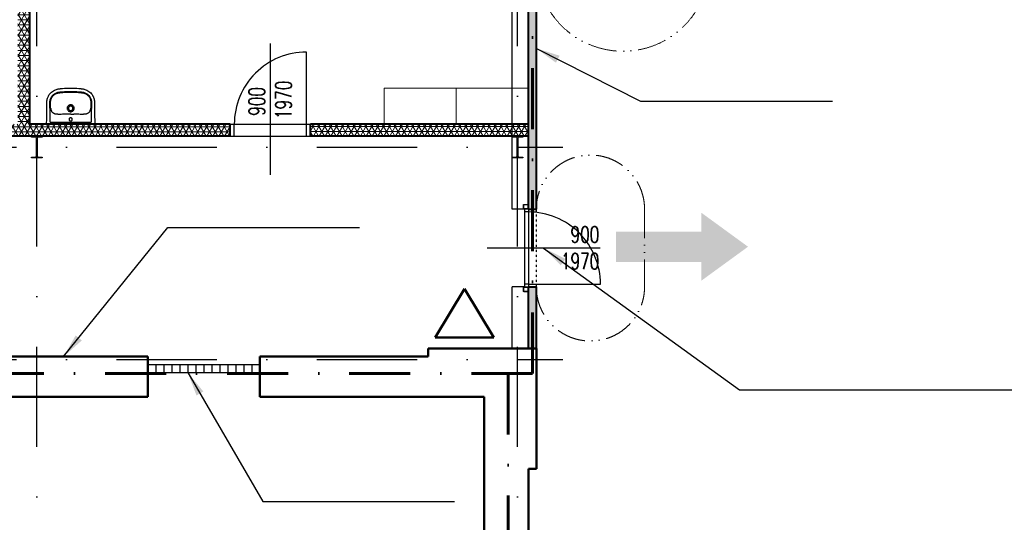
# Model space of a CAD drawing. Header units: millimetres. Extents: x 2886542 to 7567581, y -792623 to 134766.
# Tile 40 of 256: x 3939345 to 3951634, y -349958 to -343687. Entities that reach past the tile are written whole.
import ezdxf

# ---------------------------------------------------------------- set-up
doc = ezdxf.new("R2010")
doc.units = ezdxf.units.MM
for name, pattern in [('ACAD_ISO04W100', [30, 24, -3, 0, -3]), ('ACAD_ISO12W100', [21, 12, -3, 0, -3, 0, -3]), ('DASHDOT', [1, 0.5, -0.25, 0, -0.25]), ('DASHDOTX2', [50.8, 25.4, -12.7, 0, -12.7]), ('DIVIDE', [1.25, 0.5, -0.25, 0, -0.25, 0, -0.25])]:
    doc.linetypes.add(name, pattern=pattern)
for name, color, linetype in [('IN_C_CERCHOVANA', 7, 'DIVIDE'), ('IN_C_OSA', 6, 'DASHDOT'), ('IN_NS_TENKA', 20, 'Continuous'), ('IN_NS_VYPLNE OTVORU', 16, 'Continuous'), ('IN_TEXT', 7, 'Continuous'), ('IN_VYPLNE OTVORU', 151, 'Continuous'), ('požárničina', 10, 'Continuous'), ('Sloupy', 7, 'Continuous')]:
    doc.layers.add(name, color=color, linetype=linetype)
for name, color, linetype, lineweight in [('IN_C_TLUSTA', 5, 'Continuous', 50), ('IN_NS_TLUSTA', 1, 'Continuous', 40), ('IN_SLOUPY', 134, 'Continuous', 30), ('IN_SRAFY', 8, 'Continuous', 9), ('IN_STAFAGE', 8, 'Continuous', 9)]:
    doc.layers.add(name, color=color, linetype=linetype, lineweight=lineweight)
doc.styles.add('KOTY', font='SIMPLEX.SHX', dxfattribs={"width": 0.7})
doc.styles.add('ROMANT', font='romant')
doc.dimstyles.new('úhlová', dxfattribs={"dimscale": 0.2, "dimtxt": 2.5, "dimasz": 1.5, "dimexe": 0, "dimexo": 3, "dimgap": 1, "dimtad": 1, "dimdec": 0, "dimzin": 0, "dimdsep": 46, "dimtxsty": 'ROMANT', "dimcen": 5, "dimclrd": 256, "dimclre": 256, "dimclrt": 7, "dimadec": 1, "dimazin": 0, "dimtfac": 1, "dimtdec": 0, "dimtix": 1, "dimtmove": 2, "dimatfit": 3, "dimfxl": 0, "dimtvp": 2, "dimtolj": 1, "dimtzin": 0, "dimarcsym": 0})

msp = doc.modelspace()

# ---------------------------------------------------------------- hatches: boundary and pattern name
at = {"layer": 'IN_SRAFY'}
h = msp.add_hatch(dxfattribs=at)
h.set_pattern_fill('NET3', color=250, scale=20)
h.set_pattern_definition([(0, (3601712.77, -350293.27), (0, 63.5), []), (60, (3601712.77, -350293.27), (-54.992613, 31.75), []), (120, (3601712.77, -350293.27), (-54.992613, -31.75), [])])
h.paths.add_polyline_path([(3939473.2, -338790.8), (3939323.2, -338790.8), (3939323.2, -344990.8), (3938323.2, -344990.8), (3938323.2, -345140.8), (3941973.2, -345140.9), (3941973.2, -344990.8), (3939473.2, -344990.8)])
h = msp.add_hatch(dxfattribs=at)
h.set_pattern_fill('HONEY', color=250, scale=15)
h.set_pattern_definition([(0, (3596272.772, -354603.27), (71.4375, 41.2444597), [47.625, -95.25]), (120, (3596272.772, -354603.27), (-71.4375, 41.24446), [47.625, -95.25]), (60, (3596272.772, -354603.27), (2e-07, 82.4889196), [-95.25, 47.625])])
h.paths.add_polyline_path([(3945693.2, -346050.8), (3945793.2, -346050.8), (3945793.2, -343000.8), (3945693.2, -343000.8)])
h.paths.add_polyline_path([(3945793.2, -347020.8), (3945693.2, -347020.8), (3945693.2, -347790.8), (3945793.2, -347790.8)])
h = msp.add_hatch(dxfattribs=at)
h.set_pattern_fill('NET3', color=250, scale=20)
h.set_pattern_definition([(0, (3607257.77, -354418.47), (0, 63.5), []), (60, (3607257.77, -354418.47), (-54.992613, 31.75), []), (120, (3607257.77, -354418.47), (-54.992613, -31.75), [])])
h.paths.add_polyline_path([(3942973.2, -345140.8), (3945693.2, -345140.8), (3945693.2, -344990.8), (3942973.2, -344990.8)])
at = {"layer": 'požárničina', "linetype": 'ACAD_ISO04W100', "lineweight": 50, "ltscale": 50, "extrusion": (0, 0, -1)}
h = msp.add_hatch(color=256, dxfattribs=at)
h.paths.add_polyline_path([(-3947850.5, -346329.7), (-3946785.5, -346329.7), (-3946785.5, -346709.3), (-3947850.5, -346709.3)])
h.paths.add_polyline_path([(-3947850.5, -346094.2), (-3947850.5, -346329.7), (-3947850.5, -346709.3), (-3947850.5, -346944.9), (-3948435, -346519.5)])

# ---------------------------------------------------------------- linework, layer by layer
at = {"color": 250}
for p, q in [((3939725.3, -344967), (3939725.3, -344836.1)), ((3939736.1, -344836.1), (3939736.1, -344836.1)), ((3939817.5, -344867.6), (3939817.5, -344867.6)), ((3940145, -344867.6), (3940145, -344867.6)), ((3940237.2, -344836.1), (3940237.2, -344967)), ((3940268.4, -344990.8), (3939694, -344990.8)), ((3939725.3, -344967), (3940237.2, -344967))]:
    msp.add_line(p, q, dxfattribs=at)
for centre, radius, start, end in [((3939936.2, -344784), 213.6, 182.2856, 183.99223), ((3936809, -345002.3), 2921.3, 3.53367, 3.99223), ((3939831.9, -344788.4), 100.7, 182.34596, 185.77869), ((3939810.7, -344790.6), 79.3, 185.77869, 201.78509), ((3939798.5, -344795.4), 66.2, 201.78509, 213.21716), ((3939980.5, -344792.5), 43.2, 180.03382, 192.5663), ((3939982, -344792.5), 43.2, 347.42167, 359.97821), ((3940158.8, -344792.7), 72, 327.24647, 337.75128), ((3940156, -344791.6), 75, 337.75128, 354.68493), ((3940093.4, -344785.8), 137.9, 354.68493, 357.19041), ((3942420.3, -344954.1), 2186.5, 175.93072, 176.54338), ((3940043.9, -344785), 195.9, 355.93072, 357.79145), ((3939960.5, -353445.8), 8579.1, 89.8615, 90.12365), ((3939999.9, -337160.6), 7706.2, 269.8615, 270.15334)]:
    msp.add_arc(centre, radius, start, end, dxfattribs=at)
for points, degree, knots in [([(3939681.4, -344967), (3939681.5, -344940.8), (3939681.9, -344887.3), (3939682.8, -344818.5), (3939683.6, -344770.3), (3939684.1, -344742.3), (3939684.5, -344727.1), (3939684.7, -344714.4), (3939684.9, -344707.7), (3939685.2, -344702.1), (3939686.5, -344685.9), (3939692.7, -344657.6), (3939710.1, -344624.7), (3939731.3, -344599.6), (3939753.3, -344581), (3939778.1, -344566.1), (3939800, -344557.5), (3939817.8, -344552.8), (3939829.2, -344550.7), (3939839.1, -344549.5), (3939847.5, -344548.5), (3939860.7, -344547), (3939905.3, -344542.7), (3939947.1, -344540.8), (3939981.2, -344540.8)], 3, [624.3293724, 624.3293724, 624.3293724, 624.3293724, 702.9544811, 784.8724528, 830.9516271, 847.3395194, 869.0994733, 876.2866185, 885.5947214, 889.2031847, 893.0691299, 934.2915197, 975.5067434, 1003.6632933, 1032.5915682, 1061.5234619, 1090.2003552, 1103.0073565, 1116.5450681, 1124.9303202, 1133.080278, 1141.8241472, 1164.8620295, 1267.3158635, 1267.3158635, 1267.3158635, 1267.3158635]), ([(3939981.2, -344540.8), (3940015.4, -344540.8), (3940057.2, -344542.7), (3940101.8, -344547), (3940115, -344548.5), (3940123.4, -344549.5), (3940133.3, -344550.7), (3940144.7, -344552.8), (3940162.4, -344557.5), (3940184.3, -344566.1), (3940209.2, -344581), (3940231.1, -344599.6), (3940252.3, -344624.7), (3940269.7, -344657.6), (3940275.9, -344685.9), (3940277.3, -344702.1), (3940277.6, -344707.7), (3940277.8, -344714.4), (3940278, -344727.1), (3940278.3, -344742.3), (3940278.8, -344770.3), (3940279.6, -344818.5), (3940280.5, -344887.3), (3940280.7, -344940.8), (3940281.1, -344967)], 3, [-642.9864911, -642.9864911, -642.9864911, -642.9864911, -540.5326571, -517.4947748, -508.7509056, -500.6009478, -492.2156957, -478.6779841, -465.8709828, -437.1940895, -408.2621957, -379.3339209, -351.177371, -309.9621473, -268.7397575, -264.8738123, -261.265349, -251.957246, -244.7701008, -223.010147, -206.6222547, -160.5430804, -78.6251087, 0, 0, 0, 0]), ([(3939722.8, -344792.5), (3939722.7, -344790.6), (3939722.6, -344786.4), (3939722.7, -344781.4), (3939722.6, -344774.7), (3939722.5, -344768.2), (3939722.5, -344755.9), (3939722.4, -344745.4), (3939722.4, -344735.2), (3939722.4, -344728.8), (3939722.4, -344722), (3939722.5, -344715.4), (3939722.6, -344709), (3939722.9, -344702.6), (3939723.9, -344693.3), (3939726.3, -344680.6), (3939731.8, -344664.6), (3939740.6, -344648.4), (3939752.2, -344633.3), (3939769.8, -344616.6), (3939789.9, -344604.1), (3939809.2, -344596.6), (3939820.1, -344593.6), (3939827.6, -344592), (3939833.9, -344591), (3939845.4, -344589.6), (3939868.6, -344587), (3939915.4, -344582.9), (3939955.2, -344581.6), (3939981.2, -344581.6)], 3, [175.048841, 175.048841, 175.048841, 175.048841, 180.8911554, 187.6655297, 190.0972434, 200.9712968, 207.1076621, 226.9244021, 232.6912413, 237.6905177, 245.8721191, 253.1176342, 257.6911672, 265.0856816, 272.2423303, 285.7589146, 303.8843334, 322.5715738, 341.1320441, 360.7942456, 394.8665984, 411.8774096, 422.5273655, 428.8323705, 434.8930758, 441.8440094, 463.4830862, 504.8814626, 582.8827086, 582.8827086, 582.8827086, 582.8827086]), ([(3939731.3, -344792.5), (3939731.3, -344790.7), (3939731.2, -344787.5), (3939731.2, -344782.5), (3939731.2, -344774.5), (3939731.1, -344766.1), (3939731.1, -344755.7), (3939731, -344746.7), (3939731, -344734), (3939731, -344721.7), (3939731, -344710.6), (3939731.3, -344703.2), (3939732.2, -344695), (3939734.3, -344683.2), (3939739.4, -344668.2), (3939747.8, -344652.6), (3939758.8, -344638.5), (3939775.4, -344622.8), (3939792.6, -344612.2), (3939807.4, -344606.2), (3939815.6, -344603.4), (3939822.6, -344601.5), (3939829.7, -344600.1), (3939835.8, -344599.2), (3939843.3, -344598.2), (3939852.9, -344597.1), (3939873.4, -344595), (3939916.3, -344591.3), (3939955.4, -344590), (3939981.2, -344590)], 3, [979.5157254, 979.5157254, 979.5157254, 979.5157254, 984.9987927, 989.1937826, 994.506217, 1008.8362622, 1014.5640908, 1025.6718104, 1035.7751019, 1052.8738125, 1062.5761609, 1068.9577937, 1075.0784321, 1087.4073227, 1104.8967856, 1122.2323938, 1140.4962351, 1158.4137809, 1190.3865904, 1200.5056901, 1206.3740956, 1216.6056425, 1222.2132549, 1228.037047, 1234.9612136, 1245.0925477, 1256.7931979, 1296.8456484, 1374.2483368, 1374.2483368, 1374.2483368, 1374.2483368]), ([(3939981.2, -344581.6), (3940007.2, -344581.6), (3940047, -344582.9), (3940093.9, -344587), (3940117.1, -344589.6), (3940128.5, -344591), (3940134.9, -344592), (3940142.4, -344593.6), (3940153.3, -344596.6), (3940172.5, -344604.1), (3940192.7, -344616.6), (3940210.2, -344633.3), (3940221.9, -344648.4), (3940230.7, -344664.6), (3940236.1, -344680.6), (3940238.6, -344693.3), (3940239.5, -344702.6), (3940239.9, -344709), (3940240, -344715.4), (3940240, -344722), (3940240.1, -344728.8), (3940240.1, -344735.2), (3940240, -344745.4), (3940240, -344755.9), (3940239.9, -344768.2), (3940239.8, -344774.7), (3940239.8, -344781.4), (3940239.8, -344786.4), (3940239.7, -344790.6), (3940239.7, -344792.5)], 3, [582.8827086, 582.8827086, 582.8827086, 582.8827086, 660.8839546, 702.282331, 723.9214078, 730.8723414, 736.9330467, 743.2380517, 753.8880076, 770.8988188, 804.9711716, 824.6333731, 843.1938434, 861.8810838, 880.0065026, 893.5230869, 900.6797356, 908.07425, 912.647783, 919.8932981, 928.0748994, 933.0741759, 938.8410151, 958.6577551, 964.7941204, 975.6681738, 978.0998875, 984.8742618, 990.7165762, 990.7165762, 990.7165762, 990.7165762]), ([(3939981.2, -344590), (3940007, -344590), (3940046.2, -344591.3), (3940089.1, -344595), (3940109.6, -344597.1), (3940119.1, -344598.2), (3940126.7, -344599.2), (3940132.7, -344600.1), (3940139.8, -344601.5), (3940146.8, -344603.4), (3940155.1, -344606.2), (3940169.9, -344612.2), (3940187.1, -344622.8), (3940203.7, -344638.5), (3940214.6, -344652.6), (3940223.1, -344668.2), (3940228.1, -344683.2), (3940230.3, -344695), (3940231.1, -344703.2), (3940231.5, -344710.6), (3940231.5, -344721.7), (3940231.5, -344734), (3940231.4, -344746.7), (3940231.4, -344755.7), (3940231.4, -344766.1), (3940231.3, -344774.5), (3940231.3, -344782.5), (3940231.3, -344787.5), (3940231.2, -344790.7), (3940231.1, -344792.5)], 3, [0, 0, 0, 0, 77.4026884, 117.4551389, 129.1557891, 139.2871231, 146.2112897, 152.0350818, 157.6426942, 167.8742411, 173.7426467, 183.8617464, 215.8345559, 233.7521016, 252.0159429, 269.3515512, 286.8410141, 299.1699046, 305.2905431, 311.6721758, 321.3745242, 338.4732348, 348.5765263, 359.684246, 365.4120746, 379.7421197, 385.0545541, 389.2495441, 394.7326113, 394.7326113, 394.7326113, 394.7326113]), ([(3939981.2, -344749.1), (3939975.4, -344749.1), (3939966.8, -344750.8), (3939956.6, -344756.2), (3939947.6, -344763.5), (3939941.2, -344773.1), (3939937.8, -344784.1), (3939937.3, -344789.7), (3939937.3, -344792.5)], 3, [-68.6654182, -68.6654182, -68.6654182, -68.6654182, -51.2968157, -42.5903422, -34.1818686, -16.861064, -8.5105281, 0, 0, 0, 0]), ([(3939938.3, -344801.9), (3939939.4, -344806.7), (3939943.2, -344815.9), (3939953.1, -344827), (3939964.1, -344833.1), (3939973.8, -344835.6), (3939978.8, -344836), (3939981.2, -344836)], 3, [9.4592255, 9.4592255, 9.4592255, 9.4592255, 24.1172372, 38.8621135, 53.6693893, 61.303478, 68.6685581, 68.6685581, 68.6685581, 68.6685581]), ([(3939981.2, -344764.2), (3939979.3, -344764.2), (3939975.5, -344764.6), (3939970.2, -344766.3), (3939965.2, -344768.9), (3939960.9, -344772.3), (3939957.3, -344776.6), (3939953.8, -344783.2), (3939952.6, -344788.8), (3939952.6, -344792.6)], 3, [0, 0, 0, 0, 5.771404, 11.3589941, 16.7606939, 22.4243711, 27.849839, 33.4803199, 44.736035, 44.736035, 44.736035, 44.736035]), ([(3939952.6, -344792.6), (3939952.6, -344794.5), (3939953, -344798.2), (3939954.7, -344803.6), (3939957.4, -344808.5), (3939960.9, -344812.7), (3939965.2, -344816.2), (3939971.8, -344819.7), (3939977.5, -344820.8), (3939981.2, -344820.8)], 3, [44.736035, 44.736035, 44.736035, 44.736035, 50.4036456, 55.91951, 61.5711973, 67.020032, 72.442686, 78.0787546, 89.405769, 89.405769, 89.405769, 89.405769]), ([(3940025.2, -344792.5), (3940025.2, -344789.7), (3940024.6, -344784.1), (3940021.3, -344773.1), (3940014.8, -344763.5), (3940005.9, -344756.2), (3939995.7, -344750.8), (3939987, -344749.1), (3939981.2, -344749.1)], 3, [137.3371161, 137.3371161, 137.3371161, 137.3371161, 145.8476442, 154.1981802, 171.5189847, 179.9274583, 188.6339318, 206.0025344, 206.0025344, 206.0025344, 206.0025344]), ([(3940009.9, -344792.6), (3940009.9, -344788.8), (3940008.7, -344783.2), (3940005.1, -344776.6), (3940001.5, -344772.3), (3939997.2, -344768.9), (3939992.3, -344766.3), (3939986.9, -344764.6), (3939983.2, -344764.2), (3939981.2, -344764.2)], 3, [134.075503, 134.075503, 134.075503, 134.075503, 145.3312181, 150.9616989, 156.3871668, 162.050844, 167.4525439, 173.040134, 178.8115379, 178.8115379, 178.8115379, 178.8115379]), ([(3939981.2, -344820.8), (3939985, -344820.8), (3939990.7, -344819.7), (3939997.3, -344816.2), (3940001.6, -344812.7), (3940005.1, -344808.5), (3940007.8, -344803.6), (3940009.5, -344798.2), (3940009.8, -344794.5), (3940009.9, -344792.6)], 3, [89.405769, 89.405769, 89.405769, 89.405769, 100.7327834, 106.368852, 111.791506, 117.2403407, 122.8920279, 128.4078923, 134.075503, 134.075503, 134.075503, 134.075503]), ([(3939981.2, -344836), (3939983.7, -344836), (3939988.7, -344835.6), (3939998.3, -344833.1), (3940009.4, -344827), (3940019.3, -344815.9), (3940023.1, -344806.7), (3940024.2, -344801.9)], 3, [68.6685581, 68.6685581, 68.6685581, 68.6685581, 76.0336381, 83.6677268, 98.4750026, 113.2198789, 127.8778906, 127.8778906, 127.8778906, 127.8778906]), ([(3939817.5, -344867.6), (3939814.8, -344867.5), (3939809.7, -344867.1), (3939801, -344866.4), (3939792, -344865.2), (3939782.6, -344862.8), (3939773.7, -344859.2), (3939764.9, -344854.1), (3939756.5, -344847.6), (3939749.1, -344840.1), (3939745, -344834.6), (3939743.1, -344831.7)], 3, [850.9131625, 850.9131625, 850.9131625, 850.9131625, 858.9633883, 866.2315814, 877.0856857, 886.2600541, 895.260314, 905.8750217, 916.564351, 927.0722249, 937.310546, 937.310546, 937.310546, 937.310546]), ([(3939942, -344866.7), (3939929.6, -344866.8), (3939912.9, -344866.8), (3939886.8, -344867.4), (3939868.3, -344868), (3939848.6, -344868.3), (3939835.6, -344868.2), (3939825, -344868), (3939819.9, -344867.7), (3939817.5, -344867.6)], 3, [726.3761251, 726.3761251, 726.3761251, 726.3761251, 763.622224, 776.4308365, 804.6764771, 819.0556227, 835.4908074, 843.719456, 850.9044335, 850.9044335, 850.9044335, 850.9044335]), ([(3939981.2, -344910.6), (3939978.6, -344910.6), (3939973.2, -344911.7), (3939966.4, -344916.2), (3939961.8, -344922.9), (3939960.1, -344930.9), (3939961.7, -344938.9), (3939966.3, -344945.7), (3939973.2, -344950.2), (3939978.5, -344951.3), (3939981.2, -344951.3)], 3, [0, 0, 0, 0, 8.0411526, 16.0037293, 24.1454651, 32.0590001, 40.0640646, 48.1003057, 56.0652616, 64.20975, 64.20975, 64.20975, 64.20975]), ([(3939981.2, -344951.3), (3939983.9, -344951.3), (3939989.3, -344950.2), (3939996.2, -344945.7), (3940000.7, -344938.9), (3940002.3, -344930.9), (3940000.7, -344922.9), (3939996.1, -344916.2), (3939989.2, -344911.7), (3939983.9, -344910.6), (3939981.2, -344910.6)], 3, [64.20975, 64.20975, 64.20975, 64.20975, 72.3542384, 80.3191944, 88.3554355, 96.3604999, 104.2740349, 112.4157707, 120.3783474, 128.4195, 128.4195, 128.4195, 128.4195]), ([(3940145, -344867.6), (3940142.6, -344867.7), (3940137.5, -344868), (3940126.9, -344868.2), (3940113.8, -344868.3), (3940094.2, -344868), (3940075.7, -344867.4), (3940049.6, -344866.8), (3940032.9, -344866.7), (3940020.5, -344866.7)], 3, [523.3439033, 523.3439033, 523.3439033, 523.3439033, 530.5288808, 538.7575294, 555.192714, 569.5718597, 597.8175003, 610.6261128, 647.8722116, 647.8722116, 647.8722116, 647.8722116]), ([(3940219.3, -344831.7), (3940217.5, -344834.6), (3940213.4, -344840.1), (3940206, -344847.6), (3940197.6, -344854.1), (3940188.8, -344859.2), (3940179.9, -344862.8), (3940170.5, -344865.2), (3940161.5, -344866.4), (3940152.8, -344867.1), (3940147.7, -344867.5), (3940145, -344867.6)], 3, [436.9377907, 436.9377907, 436.9377907, 436.9377907, 447.1761119, 457.6839857, 468.373315, 478.9880227, 487.9882827, 497.162651, 508.0167554, 515.2849484, 523.3351742, 523.3351742, 523.3351742, 523.3351742]), ([(3939681.4, -344990.8), (3939681.2, -344990.8), (3939681.3, -344975.4), (3939681.4, -344967)], 1, [600.3731428, 600.3731428, 600.5102396, 615.9331953, 624.3293724, 624.3293724]), ([(3940281.1, -344967), (3940281.2, -344975.4), (3940281.2, -344990.8), (3940281.1, -344990.8)], 1, [0, 0, 8.3961771, 23.8191329, 23.9562297, 23.9562297])]:
    msp.add_open_spline(points, degree=degree, knots=knots, dxfattribs=at)
for points, degree in [([(3939725.3, -344836.1), (3939725.3, -344835.2), (3939725.3, -344833.3), (3939725.1, -344830.6), (3939725, -344827.8), (3939724.8, -344825), (3939724.7, -344823.2), (3939724.7, -344822.2)], 3), ([(3940237.8, -344822.2), (3940237.7, -344823.2), (3940237.6, -344825), (3940237.5, -344827.8), (3940237.3, -344830.6), (3940237.2, -344833.3), (3940237.2, -344835.2), (3940237.2, -344836.1)], 3), ([(3939694, -344990.8), (3939690.6, -344990.8), (3939687.2, -344990.8), (3939680.7, -344990.8), (3939681, -344990.8), (3939681.4, -344990.8)], 5), ([(3940281.1, -344990.8), (3940281.5, -344990.8), (3940281.8, -344990.8), (3940275.3, -344990.8), (3940271.8, -344990.8), (3940268.4, -344990.8)], 5)]:
    msp.add_open_spline(points, degree=degree, dxfattribs=at)
at = {"layer": 'IN_C_CERCHOVANA', "color": 250, "ltscale": 50}
msp.add_line((3945793.2, -347020.8), (3945793.2, -346050.8), dxfattribs=at)
at = {"layer": 'IN_C_OSA', "color": 250, "ltscale": 2500}
for p, q in [((3939558.2, -361517), (3939558.2, -336248.2)), ((3945558.2, -361517), (3945558.2, -336248.2)), ((3885552.3, -345275.8), (3946125.5, -345275.8)), ((3885552.3, -347925.8), (3946125.5, -347925.8))]:
    msp.add_line(p, q, dxfattribs=at)
at = {"layer": 'IN_C_TLUSTA', "color": 250}
for p, q in [((3938843.2, -347890.8), (3940943.2, -347890.8)), ((3940943.2, -348390.8), (3940943.2, -347890.8)), ((3942343.2, -348390.8), (3942343.2, -347890.8)), ((3942343.2, -347890.8), (3944443.2, -347890.8)), ((3944443.2, -347890.8), (3944443.2, -347790.8)), ((3944443.2, -347790.8), (3945793.2, -347790.8)), ((3945793.2, -349290.8), (3945793.2, -347790.8)), ((3938143.2, -348390.8), (3940943.2, -348390.8)), ((3942343.2, -348390.8), (3945143.2, -348390.8)), ((3945143.2, -351040.8), (3945143.2, -348390.8)), ((3945693.2, -351040.8), (3945693.2, -349290.8)), ((3945793.2, -349290.8), (3945693.2, -349290.8))]:
    msp.add_line(p, q, dxfattribs=at)
at = {"layer": 'IN_NS_TENKA', "color": 250}
for p, q in [((3945493.2, -346050.8), (3945493.2, -338990.8)), ((3945643.2, -346050.8), (3945493.2, -346050.8)), ((3945493.2, -347790.8), (3945493.2, -347020.8)), ((3945643.2, -347020.8), (3945493.2, -347020.8))]:
    msp.add_line(p, q, dxfattribs=at)
at = {"layer": 'IN_NS_TLUSTA', "color": 250}
for p, q in [((3939473.2, -344990.8), (3939473.2, -338790.8)), ((3945693.2, -346050.8), (3945693.2, -343000.8)), ((3945793.2, -346050.8), (3945793.2, -343000.8)), ((3941973.2, -344990.8), (3939473.2, -344990.8)), ((3941973.2, -345140.8), (3941973.2, -344990.8)), ((3945693.2, -344990.8), (3942973.2, -344990.8)), ((3942973.2, -345140.8), (3942973.2, -344990.8)), ((3941973.2, -345140.8), (3938323.2, -345140.8)), ((3945693.2, -345140.8), (3942973.2, -345140.8)), ((3945693.2, -346050.8), (3945793.2, -346050.8)), ((3945693.2, -347790.8), (3945693.2, -347020.8)), ((3945693.2, -347020.8), (3945793.2, -347020.8)), ((3945793.2, -347790.8), (3945793.2, -347020.8))]:
    msp.add_line(p, q, dxfattribs=at)
at = {"layer": 'IN_NS_VYPLNE OTVORU', "color": 250}
for p, q in [((3941973.2, -344990.8), (3942973.2, -344990.8)), ((3942023.2, -345140.8), (3942023.2, -344990.8)), ((3942923.2, -345140.8), (3942923.2, -344990.8)), ((3941973.2, -345140.8), (3942973.2, -345140.8)), ((3945643.2, -346044.8), (3945643.2, -347026.8)), ((3945693.2, -346044.8), (3945693.2, -347026.8)), ((3945693.2, -346085.8), (3945643.2, -346085.8)), ((3945693.2, -346985.8), (3945643.2, -346985.8))]:
    msp.add_line(p, q, dxfattribs=at)
for points in [[(3942923.2, -344990.8), (3942923.2, -344090.8, 0.4142136), (3942023.2, -344990.8)], [(3945693.2, -346985.8), (3946593.2, -346985.8, 0.4142136), (3945693.2, -346085.8)]]:
    msp.add_lwpolyline(points, format="xyb", dxfattribs=at)
at = {"layer": 'IN_SLOUPY', "color": 250}
for points in [[(3939554.9, -345385.6), (3939554.9, -345166, 0.4142136), (3939539.9, -345151), (3939490.7, -345151), (3939490.7, -345140.8), (3939625.7, -345140.8), (3939625.7, -345151), (3939576.5, -345151, 0.4142136), (3939561.5, -345166), (3939561.5, -345385.6, 0.4142136), (3939576.5, -345400.6), (3939625.7, -345400.6), (3939625.7, -345410.8), (3939490.7, -345410.8), (3939490.7, -345400.6), (3939539.9, -345400.6, 0.4142136)], [(3945554.9, -345385.6), (3945554.9, -345166, 0.4142136), (3945539.9, -345151), (3945490.7, -345151), (3945490.7, -345140.8), (3945625.7, -345140.8), (3945625.7, -345151), (3945576.5, -345151, 0.4142136), (3945561.5, -345166), (3945561.5, -345385.6, 0.4142136), (3945576.5, -345400.6), (3945625.7, -345400.6), (3945625.7, -345410.8), (3945490.7, -345410.8), (3945490.7, -345400.6), (3945539.9, -345400.6, 0.4142136)]]:
    msp.add_lwpolyline(points, format="xyb", close=True, dxfattribs=at)
at = {"layer": 'IN_STAFAGE', "color": 250, "ltscale": 10}
for points in [[(3944793.2, -344990.8), (3944793.2, -344540.8), (3943893.2, -344540.8), (3943893.2, -344990.8)], [(3945693.2, -344990.8), (3945693.2, -344540.8), (3944793.2, -344540.8), (3944793.2, -344990.8)]]:
    msp.add_lwpolyline(points, close=True, dxfattribs=at)
at = {"layer": 'IN_TEXT', "color": 250, "linetype": 'ByBlock'}
for p, q in [((3942473.2, -345623.3), (3942473.2, -343982.5)), ((3946587.5, -346535.8), (3945180.5, -346535.8))]:
    msp.add_line(p, q, dxfattribs=at)
at = {"layer": 'IN_VYPLNE OTVORU', "color": 250}
for p, q in [((3940943.2, -347990.8), (3942343.2, -347990.8)), ((3941043.2, -347990.8), (3941043.2, -348090.8)), ((3941143.2, -347990.8), (3941143.2, -348090.8)), ((3941243.2, -347990.8), (3941243.2, -348090.8)), ((3941343.2, -347990.8), (3941343.2, -348090.8)), ((3941443.2, -347990.8), (3941443.2, -348090.8)), ((3941543.2, -347990.8), (3941543.2, -348090.8)), ((3941643.2, -347990.8), (3941643.2, -348090.8)), ((3941743.2, -347990.8), (3941743.2, -348090.8)), ((3941843.2, -347990.8), (3941843.2, -348090.8)), ((3941943.2, -347990.8), (3941943.2, -348090.8)), ((3942043.2, -347990.8), (3942043.2, -348090.8)), ((3942143.2, -347990.8), (3942143.2, -348090.8)), ((3942243.2, -347990.8), (3942243.2, -348090.8)), ((3940943.2, -348090.8), (3942343.2, -348090.8))]:
    msp.add_line(p, q, dxfattribs=at)
at = {"layer": 'požárničina', "linetype": 'DASHDOTX2', "lineweight": 60, "ltscale": 30}
for p, q in [((3945744.1, -348100.7), (3945744.1, -338740.6)), ((3945744.1, -348100.7), (3937862.1, -348100.7)), ((3945439.4, -348100.7), (3945439.4, -358397.4))]:
    msp.add_line(p, q, dxfattribs=at)
at = {"layer": 'požárničina', "linetype": 'ACAD_ISO12W100', "lineweight": 0, "ltscale": 30}
msp.add_line((3947143.2, -346050.8), (3947143.2, -347020.8), dxfattribs=at)
at = {"layer": 'požárničina', "linetype": 'ACAD_ISO04W100', "lineweight": 50, "ltscale": 50, "extrusion": (0, 0, -1)}
for p, q in [((3944531.5, -347652.1), (3944896.7, -347045.3)), ((3945261.9, -347652.1), (3944896.7, -347045.3)), ((3944531.5, -347652.1), (3945261.9, -347652.1))]:
    msp.add_line(p, q, dxfattribs=at)
at = {"layer": 'požárničina', "linetype": 'ACAD_ISO12W100', "lineweight": 0, "ltscale": 30}
for centre, radius, start, end in [((3946873.2, -343000.8), 1080, 179.79777, 0), ((3946468.2, -346050.8), 675, 360, 180), ((3946468.2, -347020.8), 675, 180, 0)]:
    msp.add_arc(centre, radius, start, end, dxfattribs=at)
at = {"layer": 'Sloupy', "color": 250}
for points in [[(3945691.5, -345992.6), (3945692.8, -345994.5), (3945693.2, -345996.8), (3945693.2, -346044.8), (3945692.8, -346047.1), (3945691.5, -346049.1), (3945689.5, -346050.4), (3945687.2, -346050.8), (3945639.2, -346050.8), (3945636.9, -346050.4), (3945635, -346049.1), (3945633.7, -346047.1), (3945633.2, -346044.8), (3945633.2, -345996.8), (3945633.7, -345994.5), (3945635, -345992.6), (3945636.9, -345991.3), (3945639.2, -345990.8), (3945687.2, -345990.8), (3945689.5, -345991.3)], [(3945637.1, -345994.7), (3945638.1, -345994.1), (3945639.2, -345993.8), (3945687.2, -345993.8), (3945688.4, -345994.1), (3945689.4, -345994.7), (3945690, -345995.7), (3945690.2, -345996.8), (3945690.2, -346044.8), (3945690, -346046), (3945689.4, -346047), (3945688.4, -346047.6), (3945687.2, -346047.8), (3945639.2, -346047.8), (3945638.1, -346047.6), (3945637.1, -346047), (3945636.5, -346046), (3945636.2, -346044.8), (3945636.2, -345996.8), (3945636.5, -345995.7)], [(3945691.5, -347022.6), (3945692.8, -347024.5), (3945693.2, -347026.8), (3945693.2, -347074.8), (3945692.8, -347077.1), (3945691.5, -347079.1), (3945689.5, -347080.4), (3945687.2, -347080.8), (3945639.2, -347080.8), (3945636.9, -347080.4), (3945635, -347079.1), (3945633.7, -347077.1), (3945633.2, -347074.8), (3945633.2, -347026.8), (3945633.7, -347024.5), (3945635, -347022.6), (3945636.9, -347021.3), (3945639.2, -347020.8), (3945687.2, -347020.8), (3945689.5, -347021.3)], [(3945637.1, -347024.7), (3945638.1, -347024.1), (3945639.2, -347023.8), (3945687.2, -347023.8), (3945688.4, -347024.1), (3945689.4, -347024.7), (3945690, -347025.7), (3945690.2, -347026.8), (3945690.2, -347074.8), (3945690, -347076), (3945689.4, -347077), (3945688.4, -347077.6), (3945687.2, -347077.8), (3945639.2, -347077.8), (3945638.1, -347077.6), (3945637.1, -347077), (3945636.5, -347076), (3945636.2, -347074.8), (3945636.2, -347026.8), (3945636.5, -347025.7)]]:
    msp.add_lwpolyline(points, close=True, dxfattribs=at)

# ---------------------------------------------------------------- texts
at = {"layer": 'IN_TEXT', "color": 250, "linetype": 'ByBlock', "insert": (3942203.7, -345064.2), "char_height": 200, "width": 827.5, "attachment_point": 1, "rotation": 90, "style": 'KOTY'}
msp.add_mtext('{\\W1.29177; }900\\P{\\W0.997039; }1970', dxfattribs=at)
at = {"layer": 'IN_TEXT', "color": 250, "linetype": 'ByBlock', "insert": (3946579.4, -346266.3), "char_height": 200, "width": 827.5, "attachment_point": 3, "style": 'KOTY'}
msp.add_mtext('\\pt600;900\\P1970', dxfattribs=at)

# ---------------------------------------------------------------- leaders
at = {"layer": 'požárničina'}
for points in [[(3945793.2, -344044.9), (3947093.9, -344704.1), (3949487.2, -344704.1)], [(3939893.2, -347890.8), (3941193.9, -346281), (3943587.2, -346281)], [(3945884, -346535.8), (3948330.3, -348306.3), (3952523, -348306.3)], [(3941443.2, -348090.8), (3942378.9, -349699.9), (3944772.2, -349699.9)]]:
    msp.add_leader(points, dimstyle='úhlová', override={"dimasz": 1500, "dimgap": 1, "dimtad": 0}, dxfattribs=at)

doc.saveas('drawing.dxf')
